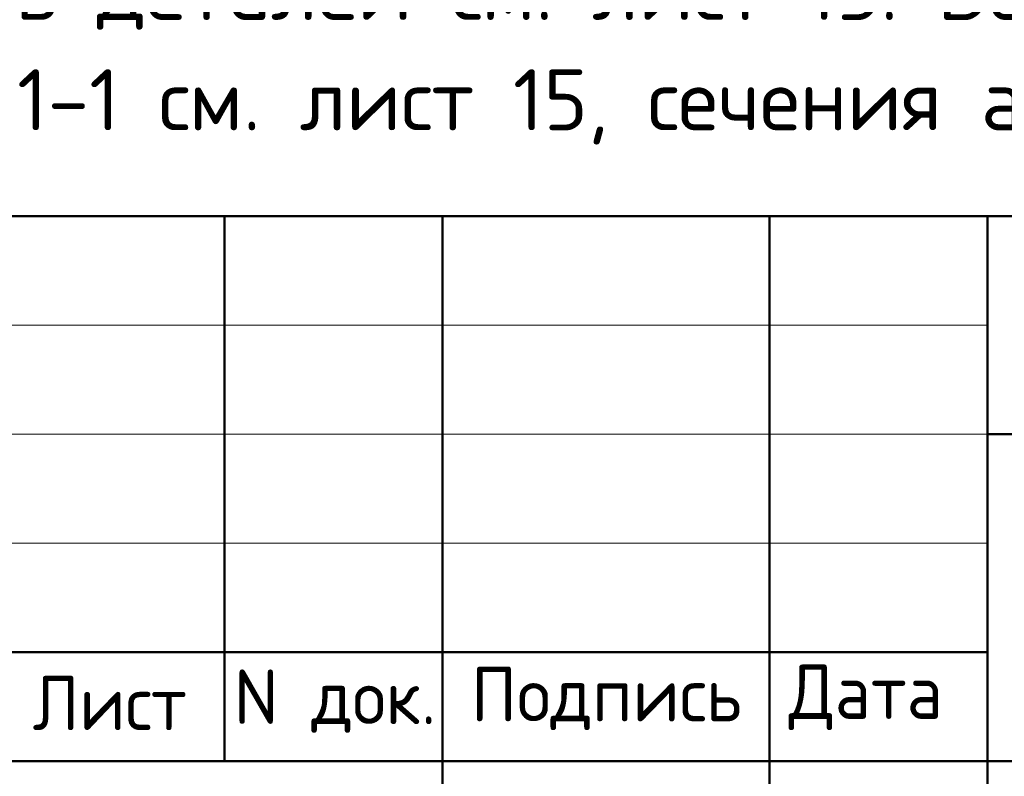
# Model space of a CAD drawing. Header units: millimetres. Extents: x 0 to 21000, y 0 to 14850.
# Tile 14 of 17: x 12530 to 14789, y 1715 to 3451. Entities that reach past the tile are written whole.
import ezdxf

# ---------------------------------------------------------------- set-up
doc = ezdxf.new("R2010")
doc.units = ezdxf.units.MM
doc.layers.add('Standard', color=7, linetype='Continuous', lineweight=25)
doc.styles.add('ISOCPEUR', font='txt')

msp = doc.modelspace()

# ---------------------------------------------------------------- linework, layer by layer
at = {"layer": 'Standard', "color": 7, "linetype": 'Continuous', "lineweight": 50, "transparency": 33554687}
for p, q in [((11500, 3000), (20750, 3000)), ((13000, 1750), (13000, 3000)), ((13500, 250), (13500, 3000)), ((14250, 250), (14250, 3000)), ((14750, 250), (14750, 3000)), ((14750, 2500), (20750, 2500)), ((11500, 2000), (14750, 2000)), ((11500, 2000), (14750, 2000)), ((11500, 1750), (14750, 1750)), ((11500, 1750), (14750, 1750)), ((14750, 1750), (20750, 1750))]:
    msp.add_line(p, q, dxfattribs=at)
at = {"layer": 'Standard', "color": 7, "linetype": 'Continuous', "lineweight": 13, "transparency": 33554687}
for p, q in [((11500, 2750), (14750, 2750)), ((11500, 2500), (14750, 2500)), ((11500, 2250), (14750, 2250))]:
    msp.add_line(p, q, dxfattribs=at)
at = {"layer": 'Standard', "color": 7, "linetype": 'Continuous', "lineweight": 25, "transparency": 33554687}
msp.add_lwpolyline([(20750, 3000), (11500, 3000), (11500, 250), (20750, 250), (20750, 3000)], dxfattribs=at)

# ---------------------------------------------------------------- texts
at = {"layer": 'Standard', "color": 7, "linetype": 'Continuous', "lineweight": 13, "transparency": 33554687, "insert": (11500, 4349.3), "char_height": 140, "width": 6589.45, "attachment_point": 1, "line_spacing_factor": 1.084337}
msp.add_mtext('\\A1;{\\fISOCPEUR|i0|b0;\\H139.999998;\\W1.000000;\\C7;1. По периметру площадки в стене выполнить шпонку}\\P{\\fISOCPEUR|i0|b0;\\H139.999998;\\W1.000000;\\C7;Арматуру установить на хим. анкер Hilti HIT-HY 200-A (или аналог)}\\P{\\fISOCPEUR|i0|b0;\\H139.999998;\\W1.000000;\\C7;2. Общие указания см. лист 1}\\P{\\fISOCPEUR|i0|b0;\\H139.999998;\\W1.000000;\\C7;3. Ведомость деталей см. лист 15. Ведомость расхода стали см. лист 1.1}\\P{\\fISOCPEUR|i0|b0;\\H139.999998;\\W1.000000;\\C7;4. Сечение 1-1 см. лист 15, сечения а-а...б-б см. лист 6}\\P', dxfattribs=at)
at = {"layer": 'Standard', "color": 7, "linetype": 'Continuous', "lineweight": 25, "transparency": 33554687, "char_height": 125, "attachment_point": 7, "style": 'ISOCPEUR'}
for s, insert, width in [('\\W0.94;Лист', (12559.6, 1821.4), 433.463), ('\\W0.96;Подпись', (13564.7, 1821.4), 672.14), ('\\W0.94;Дата', (14293.8, 1821.4), 483.868), ('\\W0.95;N док.', (13021.3, 1815.3), 534.063)]:
    msp.add_mtext(s, dxfattribs=dict(at, insert=insert, width=width))

doc.saveas('drawing.dxf')
